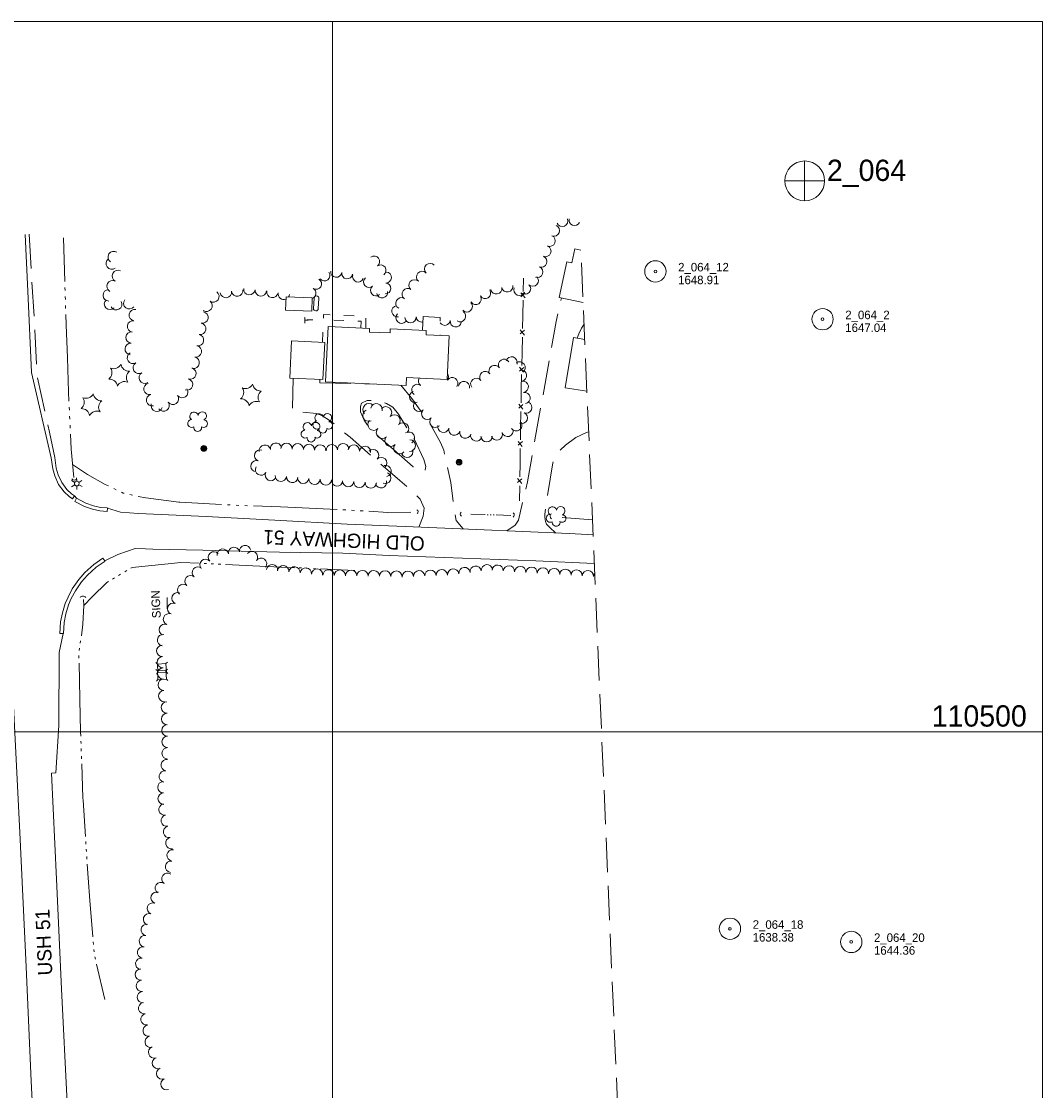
# Model space of a CAD drawing. Header units: feet. Extents: x 387481 to 389851, y 109500 to 111000.
# Tile 4 of 6: x 388281 to 389000, y 110248 to 111000. Entities that reach past the tile are written whole.
import ezdxf
from ezdxf.enums import TextEntityAlignment as Align

# ---------------------------------------------------------------- set-up
doc = ezdxf.new("R2010")
doc.units = ezdxf.units.FT
doc.header["$MEASUREMENT"] = 0
for name, pattern in [('DGN Style 3', [33.766726, 24.11909, -9.647636]), ('DGN Style 4', [38.614663, 19.295272, -9.647636, 0.024119, -9.647636]), ('DGN Style 5', [16.883363, 7.235727, -9.647636]), ('DGN Style 6', [45.874509, 0.024119, -9.647636, 16.883363, -9.647636, 0.024119, -9.647636])]:
    doc.linetypes.add(name, pattern=pattern)
for name, color, linetype, lineweight in [('E_BLD', 54, 'Continuous', 13), ('E_BLD_Name', 221, 'Continuous', 0), ('E_DWY', 73, 'DGN Style 3', 0), ('E_LAND_Vegetation', 21, 'Continuous', 0), ('E_MAP_GridLines', 251, 'Continuous', 0), ('E_MAP_Limits', 21, 'DGN Style 3', 0), ('E_MAP_PassPoints', 40, 'Continuous', 0), ('E_MISCPROP', 40, 'Continuous', 0), ('E_MISCPROP_HvyDash', 54, 'DGN Style 3', 13), ('E_MISCPROP_HvyLine', 54, 'Continuous', 13), ('E_MISCPROP_Railing', 40, 'Continuous', 0), ('E_PATH_Sidewalk', 73, 'DGN Style 5', 0), ('E_RDWY', 40, 'Continuous', 13), ('E_RDWY_Gravel', 40, 'DGN Style 3', 13), ('E_RDWY_Name', 221, 'Continuous', 0), ('E_UTL_AboveGroundPipe', 40, 'DGN Style 4', 0), ('E_WTR', 251, 'DGN Style 6', 0)]:
    doc.layers.add(name, color=color, linetype=linetype, lineweight=lineweight)
doc.styles.add('Style-IGR_FONT_0', font='IGR_FONT_0.shx')

# ---------------------------------------------------------------- blocks, each defined once
blk = doc.blocks.new('PP')
at = {"layer": 'E_MAP_PassPoints', "color": 40, "linetype": 'Continuous', "lineweight": 0}
for radius in [7.5, 0.96]:
    blk.add_circle((0, 0), radius, dxfattribs=at)
blk = doc.blocks.new('PHOTOC')
at = {"layer": 'E_MAP_Limits', "color": 73, "linetype": 'Continuous', "lineweight": 0}
for p, q in [((0.12, 14.06), (0.06, -13.8)), ((-13.79, 0.03), (14.12, 0.01))]:
    blk.add_line(p, q, dxfattribs=at)
blk.add_circle((0.17, 0.03), 14, dxfattribs=at)
blk = doc.blocks.new('TK5')
at = {"layer": 'E_BLD', "color": 241, "linetype": 'Continuous', "lineweight": 0}
for p, q in [((8.74, 1.85), (1.64, 1.85)), ((1.73, -1.64), (8.76, -1.65))]:
    blk.add_line(p, q, dxfattribs=at)
for centre, start, end in [((1.75, 0.11), 93.52436, 269.57168), ((8.74, 0.1), 270.7062, 89.95689)]:
    blk.add_arc(centre, 1.75, start, end, dxfattribs=at)
blk = doc.blocks.new('TA')
at = {"layer": 'E_BLD_Name', "style": 'Style-IGR_FONT_0'}
blk.add_text('T', height=6, rotation=359.99995, dxfattribs=at).set_placement((-1.95, 0.22), align=Align.MIDDLE_LEFT)
blk = doc.blocks.new('CULVRT')
at = {"layer": 'E_MISCPROP_Railing', "color": 40, "linetype": 'Continuous', "lineweight": 0}
blk.add_arc((10, 7.5), 12.5, 216.8787, 323.1182, dxfattribs=at)
blk = doc.blocks.new('CULVRT_1')
at = {"layer": 'E_MISCPROP_Railing', "color": 40, "linetype": 'Continuous', "lineweight": 0}
blk.add_arc((10, 7.5), 12.5, 216.88, 323.1196, dxfattribs=at)
blk = doc.blocks.new('LTP')
at = {"layer": 'E_MISCPROP', "color": 20, "linetype": 'Continuous', "lineweight": 0}
for p, q in [((-1.63, 0.07), (-4.24, 0.14)), ((-0.8, 1.43), (-2, 3.73)), ((0.9, 1.42), (2.27, 3.65)), ((-0.88, -1.42), (-2.24, -3.61)), ((0.76, -1.47), (2, -3.65)), ((1.64, -0.02), (4.16, -0.09))]:
    blk.add_line(p, q, dxfattribs=at)
blk.add_circle((0, 0), 1.64, dxfattribs=at)
blk = doc.blocks.new('POLE')
at = {"layer": 'E_MISCPROP', "color": 20, "linetype": 'Continuous', "lineweight": 0}
for centre, radius in [((-0.01, 0.02), 2.02), ((-0.01, 0.03), 1.52), ((0, -0.01), 1.01), ((0, 0), 0.502)]:
    blk.add_circle(centre, radius, dxfattribs=at)
blk = doc.blocks.new('CULVRT_3')
at = {"layer": 'E_MISCPROP_Railing', "color": 40, "linetype": 'Continuous', "lineweight": 0}
blk.add_arc((10, 7.5), 12.5, 216.8798, 323.1194, dxfattribs=at)
blk = doc.blocks.new('CULVRT_4')
at = {"layer": 'E_MISCPROP_Railing', "color": 40, "linetype": 'Continuous', "lineweight": 0}
blk.add_arc((10, 7.5), 12.5, 216.8794, 323.1189, dxfattribs=at)
blk = doc.blocks.new('CULVRT_5')
at = {"layer": 'E_MISCPROP_Railing', "color": 40, "linetype": 'Continuous', "lineweight": 0}
blk.add_arc((10, 7.5), 12.5, 216.8787, 323.1183, dxfattribs=at)
blk = doc.blocks.new('CULVRT_6')
at = {"layer": 'E_MISCPROP_Railing', "color": 40, "linetype": 'Continuous', "lineweight": 0}
blk.add_arc((10, 7.5), 12.5, 216.8784, 323.118, dxfattribs=at)
blk = doc.blocks.new('PED')
at = {"layer": 'E_UTL_AboveGroundPipe', "color": 101, "linetype": 'Continuous', "lineweight": 13}
for p, q in [((-3.12, 2.9), (-4.17, 3.96)), ((2.88, 2.9), (3.95, 3.96)), ((-4.18, -4.16), (-3.12, -3.1)), ((3.94, -4.16), (2.89, -3.1))]:
    blk.add_line(p, q, dxfattribs=at)
at = {"layer": 'E_UTL_AboveGroundPipe', "color": 101, "linetype": 'Continuous', "lineweight": 13, "flags": 128}
blk.add_lwpolyline([(-3.12, -3.1), (2.89, -3.1), (2.88, 2.9), (-3.12, 2.9)], close=True, dxfattribs=at)
blk = doc.blocks.new('SIGN')
at = {"layer": 'E_MISCPROP', "color": 20, "linetype": 'Continuous', "lineweight": 0, "style": 'Style-IGR_FONT_0'}
blk.add_text('SIGN', height=6, rotation=359.99995, dxfattribs=at).set_placement((-9.61, -0.01), align=Align.MIDDLE_LEFT)
blk = doc.blocks.new('TREE')
at = {"layer": 'E_LAND_Vegetation', "color": 93, "linetype": 'Continuous', "lineweight": 0}
for centre, radius, start, end in [((-4.47, 0.2), 2.78, 78.07151, 279.08255), ((-1.47, 4.28), 2.78, 1.3945, 209.16749), ((3.57, 2.42), 2.97, 278.4236, 139.65748), ((-2.01, -4.2), 2.61, 140.77965, 358.71226), ((3.46, -3.43), 2.97, 196.07442, 79.04769)]:
    blk.add_arc(centre, radius, start, end, dxfattribs=at)
blk = doc.blocks.new('PINEL')
at = {"layer": 'E_LAND_Vegetation', "color": 93, "linetype": 'Continuous', "lineweight": 0}
for centre, start, end in [((-8.14, 7.32), 275.21126, 0.97618), ((-10.4, -3.39), 335.21126, 60.97618), ((2.26, 10.71), 215.21126, 300.97618), ((10.41, 3.41), 155.21127, 240.97618), ((-2.25, -10.7), 35.21127, 120.97618), ((8.15, -7.3), 95.21128, 180.97619)]:
    blk.add_arc(centre, 5.72, start, end, dxfattribs=at)

msp = doc.modelspace()

# ---------------------------------------------------------------- linework, layer by layer
at = {"layer": 'E_DWY', "color": 51, "linetype": 'DGN Style 3', "lineweight": 0, "flags": 128}
for points in [[(388622.73, 110641.57), (388628.64, 110645.6), (388631.01, 110649.09), (388637.23, 110675.95), (388657.55, 110788.77), (388661.22, 110805.45)], [(388677.12, 110786.88), (388675.4, 110784.14), (388673.48, 110780.1), (388672.3, 110777.12)], [(388560.81, 110644.18), (388563.82, 110651.81), (388564.49, 110657.38), (388561.8, 110663.87), (388547.44, 110677), (388512.42, 110707.35), (388498.43, 110718.93), (388492.58, 110722.59), (388488.78, 110724.17), (388471.77, 110725.71), (388472.27, 110748.9)], [(388491.12, 110748), (388491.11, 110745.75), (388529.18, 110744.81)], [(388548.15, 110743.97), (388555.8, 110734.64), (388569.05, 110716.39), (388575.97, 110703.55), (388578.3, 110698.16), (388583.42, 110675.63), (388585.96, 110654.38), (388587.07, 110648.85), (388592.07, 110642.92)], [(388552.45, 110714.05), (388546.49, 110723.58), (388542.39, 110728.49), (388538.01, 110731.06), (388533.2, 110732.85), (388528.2, 110733.3), (388524.32, 110733.22), (388520.48, 110731.37), (388519.64, 110729.02), (388519.82, 110725.25), (388522.28, 110719.31), (388526.85, 110712.86), (388532.49, 110707.98), (388538.93, 110702.34)], [(388538.93, 110702.34), (388556.79, 110686.62), (388561.85, 110683.17), (388563.08, 110682.87), (388564.4, 110683.12), (388565.38, 110684.36), (388565.66, 110686.69), (388564.23, 110691.77), (388557.49, 110706.27), (388552.45, 110714.05)], [(388680.37, 110711.24), (388678.9, 110710.76), (388671.31, 110707.16), (388663.99, 110701.8), (388659.85, 110697.83), (388657.04, 110694.55), (388655.04, 110689.3), (388650.61, 110661.69), (388649.56, 110653.24), (388649.61, 110650.91), (388650, 110648.14), (388650.81, 110646.27), (388653.08, 110643.88), (388657.02, 110640)]]:
    msp.add_lwpolyline(points, dxfattribs=at)
at = {"layer": 'E_LAND_Vegetation', "color": 93, "linetype": 'Continuous', "lineweight": 0}
for centre, radius, start, end in [((388661.76, 110859.51), 3.92, 202.48008, 22.46476), ((388670.43, 110860.34), 3.92, 168.27402, 331.52304), ((388655.98, 110852.81), 3.92, 247.53613, 67.52081), ((388652.99, 110845.56), 3.92, 247.53613, 67.52081), ((388345.98, 110834.15), 4.05, 57.12927, 237.11394), ((388649.99, 110838.32), 3.92, 247.53613, 67.52081), ((388344.63, 110829.62), 4.05, 125.75912, 305.7438), ((388529.38, 110831.03), 3.85, 305.81227, 125.79694), ((388647.11, 110830.97), 3.92, 248.94554, 68.93022), ((388348.89, 110820.78), 4.05, 62.33322, 242.3179), ((388494.39, 110821.16), 3.85, 218.0468, 38.03147), ((388502.67, 110823.72), 3.85, 172.36417, 352.34885), ((388510.3, 110822.7), 3.85, 172.36417, 352.34885), ((388533.89, 110824.79), 3.85, 305.81227, 125.79694), ((388537.69, 110819.73), 3.85, 266.98643, 86.97111), ((388563.16, 110820.17), 4.02, 47.98291, 227.96759), ((388568.81, 110825.67), 4.02, 43.76467, 223.74934), ((388644.29, 110823.65), 3.92, 248.94554, 68.93022), ((388345.13, 110813.6), 4.05, 62.33322, 242.3179), ((388488.52, 110815.28), 3.85, 238.74766, 58.73234), ((388518.06, 110820.41), 3.85, 160.56311, 340.54779), ((388525.72, 110816.55), 3.85, 129.99357, 309.97825), ((388537.28, 110812.04), 3.85, 266.98643, 86.97111), ((388557.78, 110814.2), 4.02, 47.98291, 227.96759), ((388641.06, 110817.55), 3.92, 226.17981, 46.16449), ((388342.53, 110807.27), 4.05, 91.86479, 271.84946), ((388416.16, 110806.47), 4.05, 234.10484, 54.08952), ((388424.95, 110809.54), 4.05, 187.84203, 7.82671), ((388432.97, 110810.65), 4.05, 187.84203, 7.82671), ((388441.51, 110811.6), 4.05, 173.88925, 353.87392), ((388449.56, 110810.74), 4.05, 173.88925, 353.87392), ((388457.72, 110809.69), 4.05, 170.53342, 350.51809), ((388465.7, 110808.36), 4.05, 170.53342, 293.14646), ((388484.52, 110808.69), 3.85, 289.05348, 58.73234), ((388530.67, 110810.65), 3.85, 129.99357, 309.97825), ((388534.96, 110809.21), 3.85, 192.00967, 11.99435), ((388552.95, 110808.09), 4.02, 54.55855, 234.54323), ((388607.48, 110808.87), 3.92, 212.60999, 32.59467), ((388615.36, 110812.02), 3.92, 190.48426, 10.46893), ((388623.08, 110813.44), 3.92, 190.48426, 10.46893), ((388631.56, 110811.07), 3.92, 157.34216, 337.32684), ((388635.63, 110811.89), 3.92, 226.17981, 46.16449), ((388343.41, 110801.19), 4.05, 134.7282, 314.71288), ((388347.76, 110800.99), 4.05, 208.46242, 28.44709), ((388356.95, 110801.63), 4.05, 141.59291, 321.57759), ((388411.41, 110799.91), 4.05, 234.10484, 54.08952), ((388465.7, 110808.36), 4.05, 327.74468, 350.51809), ((388548.6, 110801.59), 4.02, 60.40627, 240.39094), ((388594.59, 110799.4), 3.92, 222.81742, 42.8021), ((388600.87, 110804.65), 3.92, 212.60999, 32.59467), ((388360.9, 110793.37), 4.05, 80.76395, 260.74863), ((388408.42, 110791.59), 4.05, 259.08621, 79.07089), ((388545.82, 110796.05), 4.02, 100.12821, 280.11289), ((388548.73, 110791.46), 4.02, 136.74646, 316.73114), ((388589.88, 110792.5), 3.92, 238.04909, 58.03377), ((388359.6, 110785.38), 4.05, 80.76395, 260.74863), ((388406.88, 110783.64), 4.05, 259.08621, 79.07089), ((388554.89, 110791.85), 4.02, 184.16901, 4.15369), ((388562.98, 110792.36), 4.02, 182.19146, 279.9581), ((388579.07, 110790.02), 3.92, 215.20044, 351.47938), ((388586.82, 110788.86), 3.92, 171.4947, 351.47938), ((388358.65, 110777.51), 4.05, 85.2758, 265.26047), ((388405.34, 110775.7), 4.05, 258.89235, 78.87703), ((388357.98, 110769.44), 4.05, 85.2758, 265.26047), ((388403.77, 110767.75), 4.05, 258.89235, 78.87703), ((388359.54, 110763.21), 4.05, 120.8006, 300.78528), ((388402.21, 110759.81), 4.05, 258.89235, 78.87703), ((388626.17, 110760.01), 3.99, 343.36112, 163.3458), ((388363.69, 110756.25), 4.05, 120.8006, 300.78528), ((388399.92, 110752.26), 4.05, 253.13374, 73.11842), ((388614.13, 110754.02), 3.99, 32.65881, 212.64348), ((388620.84, 110758.33), 3.99, 32.65881, 212.64348), ((388631.73, 110756.42), 3.99, 305.54052, 125.5252), ((388367.83, 110749.3), 4.05, 120.8006, 300.78528), ((388397.57, 110744.51), 4.05, 253.13374, 73.11842), ((388564.51, 110747), 3.99, 151.45222, 231.87512), ((388577.71, 110749.88), 3.99, 325.69548, 36.89715), ((388584.3, 110745.39), 3.99, 325.69548, 145.68016), ((388601.24, 110744.91), 3.99, 36.87674, 216.86142), ((388607.62, 110749.69), 3.99, 36.87674, 216.86142), ((388632.73, 110750.78), 3.99, 278.96459, 98.94927), ((388371.25, 110741.35), 4.05, 103.11621, 283.10089), ((388394.2, 110739.17), 4.05, 215.49206, 35.47674), ((388559.8, 110740.69), 3.99, 54.59561, 234.58029), ((388592.56, 110742.64), 3.99, 350.56099, 170.54566), ((388633.97, 110742.9), 3.99, 278.99768, 98.98235), ((388373.09, 110733.46), 4.05, 103.11621, 283.10089), ((388387.61, 110734.47), 4.05, 215.49206, 35.47674), ((388558.19, 110735.82), 3.99, 111.5037, 291.48838), ((388635.22, 110735.02), 3.99, 278.99768, 98.98235), ((388376.32, 110729.57), 4.05, 162.76491, 342.74958), ((388381.01, 110729.77), 4.05, 215.49206, 35.47674), ((388525.41, 110722.74), 4.13, 115.37952, 295.3642), ((388525.56, 110726.96), 4.13, 44.01449, 223.99917), ((388530.95, 110726.92), 4.13, 346.88989, 166.87456), ((388537.57, 110724.76), 4.13, 316.90825, 136.89292), ((388561.1, 110729.42), 3.99, 135.13122, 315.1159), ((388566.75, 110723.79), 3.99, 135.13122, 315.1159), ((388636.46, 110728.3), 3.99, 247.06729, 67.05197), ((388529.09, 110716.31), 4.13, 135.4588, 315.44348), ((388543.6, 110719.12), 4.13, 316.90825, 136.89292), ((388572.43, 110718.25), 3.99, 136.1788, 316.16348), ((388629.48, 110715.79), 3.99, 213.8778, 33.86248), ((388633.35, 110720.96), 3.99, 247.06729, 67.05197), ((388534.99, 110710.58), 4.13, 136.18159, 316.16627), ((388549.62, 110713.48), 4.13, 316.90825, 136.89292), ((388553.72, 110706.97), 4.13, 302.14449, 122.12917), ((388578.1, 110714.71), 3.99, 165.20651, 345.19119), ((388585.81, 110712.67), 3.99, 165.20651, 345.19119), ((388593.52, 110710.64), 3.99, 165.20651, 345.19119), ((388615.7, 110709.38), 3.99, 197.65126, 17.63593), ((388623.3, 110711.8), 3.99, 197.65126, 17.63593), ((388460.19, 110699.38), 3.97, 10.47994, 190.46461), ((388467.61, 110699.29), 3.97, 357.05927, 177.04395), ((388475.55, 110698.88), 3.97, 357.11653, 177.1012), ((388507.52, 110698.89), 3.97, 4.86045, 184.84512), ((388540.93, 110705.04), 4.13, 139.59876, 319.58344), ((388554.34, 110701.5), 4.13, 267.97146, 87.95613), ((388601.23, 110708.6), 3.99, 165.20651, 345.19119), ((388608.53, 110708.02), 3.99, 181.18346, 1.16813), ((388449.01, 110694.56), 3.97, 71.08387, 251.06855), ((388452.38, 110697.94), 3.97, 10.47994, 190.46461), ((388483.48, 110698.48), 3.97, 357.11653, 177.1012), ((388491.41, 110698.08), 3.97, 357.11653, 177.1012), ((388499.61, 110698.22), 3.97, 4.86045, 184.84512), ((388514.99, 110698.01), 3.97, 353.31566, 173.30034), ((388522.88, 110697.09), 3.97, 353.31566, 173.30034), ((388528.62, 110694.79), 3.97, 315.58601, 135.57068), ((388547.22, 110699.69), 4.13, 139.59876, 319.58344), ((388552.55, 110697.21), 4.13, 199.77295, 19.75763), ((388446.44, 110687.04), 3.97, 71.08387, 251.06855), ((388534.29, 110689.23), 3.97, 315.58601, 135.57068), ((388449.7, 110684.59), 3.97, 150.45552, 330.44019), ((388456.61, 110680.67), 3.97, 150.45552, 330.44019), ((388463.68, 110680.15), 3.97, 174.54314, 354.52781), ((388537.19, 110678.67), 3.97, 246.1289, 66.11358), ((388537.39, 110683.53), 3.97, 283.4457, 103.43038), ((388471.59, 110679.39), 3.97, 174.54314, 354.52781), ((388479.45, 110678.7), 3.97, 175.87753, 355.86221), ((388487.37, 110678.13), 3.97, 175.87753, 355.86221), ((388495.29, 110677.56), 3.97, 175.87753, 355.86221), ((388503.21, 110676.99), 3.97, 175.87753, 355.86221), ((388511.13, 110676.42), 3.97, 175.87753, 355.86221), ((388519.01, 110675.85), 3.97, 177.16073, 357.14541), ((388526.94, 110675.46), 3.97, 177.16073, 357.14541), ((388534.18, 110675.61), 3.97, 194.70075, 14.68543), ((388422.78, 110624.79), 3.98, 8.81622, 188.80089), ((388430.64, 110626.01), 3.98, 8.81622, 188.80089), ((388438.51, 110627.23), 3.98, 8.81622, 188.80089), ((388410.56, 110617.58), 3.98, 41.26168, 221.24636), ((388416.54, 110622.83), 3.98, 41.26168, 221.24636), ((388443.38, 110623.06), 3.98, 323.28067, 143.26534), ((388449.76, 110618.3), 3.98, 323.28067, 143.26534), ((388405.19, 110612.16), 3.98, 49.92677, 229.91145), ((388457.45, 110613.83), 3.98, 354.34526, 174.32994), ((388465.37, 110613.05), 3.98, 354.34526, 174.32994), ((388473.29, 110612.26), 3.98, 354.34526, 174.32994), ((388481.21, 110611.48), 3.98, 354.34526, 174.32994), ((388489.14, 110610.69), 3.98, 354.34526, 174.32994), ((388497.24, 110610.14), 3.98, 359.00381, 178.98849), ((388505.2, 110610), 3.98, 359.00381, 178.98849), ((388513.16, 110609.86), 3.98, 359.00381, 178.98849), ((388521.12, 110609.72), 3.98, 359.00381, 178.98849), ((388529.08, 110609.58), 3.98, 359.00381, 178.98849), ((388537.04, 110609.44), 3.98, 359.00381, 178.98849), ((388545, 110609.3), 3.98, 359.00381, 178.98849), ((388553.09, 110609.19), 3.98, 2.64092, 182.62559), ((388561.04, 110609.55), 3.98, 2.64092, 182.62559), ((388568.99, 110609.92), 3.98, 2.64092, 182.62559), ((388576.95, 110610.28), 3.98, 2.64092, 182.62559), ((388585.05, 110610.79), 3.98, 7.15134, 187.13602), ((388592.95, 110611.78), 3.98, 7.15134, 187.13602), ((388600.85, 110612.77), 3.98, 7.15134, 187.13602), ((388608.75, 110613.76), 3.98, 7.15134, 187.13602), ((388616.3, 110613.48), 3.98, 356.55263, 176.53731), ((388624.25, 110613), 3.98, 356.55263, 176.53731), ((388632.19, 110612.52), 3.98, 356.55263, 176.53731), ((388640.14, 110612.04), 3.98, 356.55263, 176.53731), ((388648.09, 110611.56), 3.98, 356.55263, 176.53731), ((388656.03, 110611.08), 3.98, 356.55263, 176.53731), ((388663.98, 110610.6), 3.98, 356.55263, 176.53731), ((388671.93, 110610.12), 3.98, 356.55263, 176.53731), ((388679.87, 110609.64), 3.98, 356.55263, 176.53731), ((388400.07, 110606.07), 3.98, 49.92677, 229.91145), ((388687.82, 110609.16), 3.98, 142.79941, 176.53731), ((388390.8, 110594.07), 3.98, 68.16563, 248.15031), ((388394.94, 110599.98), 3.98, 49.92677, 229.91145), ((388387.84, 110586.68), 3.98, 68.16563, 248.15031), ((388384.87, 110579.29), 3.98, 68.16563, 248.15031), ((388381.91, 110571.91), 3.98, 68.16563, 248.15031), ((388380.68, 110564.57), 3.98, 81.81109, 261.79576), ((388380.18, 110557.04), 3.98, 92.47911, 272.46378), ((388380.53, 110549.09), 3.98, 92.47911, 272.46378), ((388380.87, 110541.14), 3.98, 92.47911, 272.46378), ((388381.21, 110533.18), 3.98, 92.47911, 272.46378), ((388381.56, 110525.23), 3.98, 92.47911, 272.46378), ((388383.47, 110517.14), 4.02, 90.72248, 270.70716), ((388383.57, 110509.1), 4.02, 90.72248, 270.70716), ((388383.78, 110501.09), 4.02, 91.71661, 271.70129), ((388383.94, 110492.98), 4.02, 89.90821, 269.89289), ((388383.93, 110484.93), 4.02, 89.90821, 269.89289), ((388383.31, 110476.59), 4.02, 80.62777, 260.61245), ((388382, 110468.65), 4.02, 80.62777, 260.61245), ((388380.99, 110461.07), 4.02, 91.18234, 271.16702), ((388381.15, 110453.03), 4.02, 91.18234, 271.16702), ((388381.74, 110445.41), 4.02, 101.60781, 281.59249), ((388383.36, 110437.53), 4.02, 101.60781, 281.59249), ((388384.98, 110429.64), 4.02, 101.60781, 281.59249), ((388386.6, 110421.76), 4.02, 101.60781, 281.59249), ((388387.47, 110413.14), 4.02, 82.3152, 262.29987), ((388386.39, 110405.17), 4.02, 82.3152, 262.29987), ((388379.19, 110390.12), 4.02, 54.90097, 234.88565), ((388383.81, 110396.71), 4.02, 54.90097, 234.88565), ((388376.21, 110383.33), 4.02, 70.59484, 250.57952), ((388373.54, 110375.74), 4.02, 70.59484, 250.57952), ((388370.86, 110368.15), 4.02, 70.59484, 250.57952), ((388369.25, 110360.68), 4.02, 80.84165, 260.82633), ((388367.97, 110352.73), 4.02, 80.84165, 260.82633), ((388366.68, 110344.79), 4.02, 80.84165, 260.82633), ((388365.4, 110336.84), 4.02, 80.84165, 260.82633), ((388365.21, 110329.37), 4.02, 94.77345, 274.75813), ((388365.87, 110321.35), 4.02, 94.77345, 274.75813), ((388366.54, 110313.33), 4.02, 94.77345, 274.75813), ((388367.41, 110305.6), 4.02, 101.7709, 281.75558), ((388369.06, 110297.72), 4.02, 101.7709, 281.75558), ((388370.59, 110289.75), 4.02, 100.1092, 280.09388), ((388372, 110281.83), 4.02, 100.1092, 280.09388), ((388374.41, 110274.54), 4.02, 109.74521, 289.72989), ((388377.13, 110266.96), 4.02, 109.74521, 289.72989), ((388380.11, 110259.58), 4.02, 112.16257, 292.14724), ((388383.14, 110252.13), 4.02, 112.16257, 292.14724)]:
    msp.add_arc(centre, radius, start, end, dxfattribs=at)
at = {"layer": 'E_MAP_GridLines', "color": 161, "linetype": 'Continuous', "lineweight": 0}
for p, q in [((387500, 111000), (389000, 111000)), ((388500, 109500), (388500, 111000)), ((389000, 109500), (389000, 111000)), ((387500, 110500), (389000, 110500))]:
    msp.add_line(p, q, dxfattribs=at)
at = {"layer": 'E_MAP_Limits', "color": 73, "linetype": 'DGN Style 3', "lineweight": 0, "flags": 128}
msp.add_lwpolyline([(388675.26, 110830.18), (388714.93, 109906.14)], dxfattribs=at)
at = {"layer": 'E_MISCPROP', "color": 20, "linetype": 'Continuous', "lineweight": 0}
msp.add_line((388383.63, 110586.6), (388383.69, 110594.7), dxfattribs=at)
at = {"layer": 'E_MISCPROP_HvyDash', "color": 241, "linetype": 'DGN Style 3', "lineweight": 13, "flags": 128}
msp.add_lwpolyline([(388563.46, 110782.68), (388563.46, 110782.79), (388563.82, 110792.23), (388575.82, 110791.69), (388575.95, 110780.05), (388575.9, 110779.07)], dxfattribs=at)
at = {"layer": 'E_MISCPROP_HvyLine', "color": 241, "linetype": 'Continuous', "lineweight": 13, "flags": 128}
for points in [[(388676.47, 110802.18), (388659.57, 110805.81), (388664.95, 110830.87), (388668.46, 110830.11), (388670.57, 110839.92), (388674.83, 110839.01)], [(388679.15, 110739.68), (388663.87, 110742.21), (388669.72, 110777.54), (388677.58, 110776.24)]]:
    msp.add_lwpolyline(points, dxfattribs=at)
for points in [[(388485.42, 110796.01), (388466.98, 110796.74), (388467.36, 110806.27), (388485.79, 110805.53)], [(388580.71, 110748.03), (388582.08, 110778.79), (388565.88, 110779.51), (388566.02, 110782.57), (388540.72, 110783.69), (388540.58, 110780.73), (388526, 110781.38), (388526.11, 110783.99), (388496.89, 110785.29), (388495.16, 110746.32), (388551.93, 110743.8), (388552.17, 110749.3)], [(388493.28, 110747.9), (388494.52, 110774.11), (388471.21, 110775.22), (388469.97, 110749)]]:
    msp.add_lwpolyline(points, close=True, dxfattribs=at)
at = {"layer": 'E_MISCPROP_Railing', "color": 40, "linetype": 'Continuous', "lineweight": 0}
for p, q in [((388632.71, 110808.97), (388635.68, 110805.43)), ((388635.75, 110808.75), (388632.72, 110806.19)), ((388632.18, 110782.85), (388635.15, 110779.3)), ((388635.22, 110782.63), (388632.19, 110780.07)), ((388631.65, 110756.73), (388634.61, 110753.19)), ((388634.68, 110756.51), (388631.66, 110753.95)), ((388631.12, 110730.61), (388634.08, 110727.06)), ((388634.15, 110730.39), (388631.12, 110727.83)), ((388630.68, 110704.48), (388633.66, 110700.95)), ((388633.72, 110704.27), (388630.7, 110701.7)), ((388630.28, 110678.36), (388633.26, 110674.83)), ((388633.31, 110678.15), (388630.3, 110675.58))]:
    msp.add_line(p, q, dxfattribs=at)
at = {"layer": 'E_MISCPROP_Railing', "color": 40, "linetype": 'Continuous', "lineweight": 0, "flags": 128}
for points in [[(388634.56, 110819.36), (388634.37, 110810.03)], [(388634.24, 110803.86), (388634.02, 110793.24)], [(388634.02, 110793.24), (388633.83, 110783.91)], [(388633.71, 110777.74), (388633.49, 110767.12)], [(388633.49, 110767.12), (388633.3, 110757.79)], [(388633.18, 110751.62), (388632.96, 110741)], [(388632.96, 110741), (388632.77, 110731.67)], [(388632.64, 110725.5), (388632.62, 110724.35), (388632.47, 110714.88)], [(388632.47, 110714.88), (388632.33, 110705.54)], [(388632.23, 110699.37), (388632.07, 110688.76)], [(388632.07, 110688.76), (388631.93, 110679.42)], [(388631.83, 110673.25), (388631.67, 110662.63)]]:
    msp.add_lwpolyline(points, dxfattribs=at)
at = {"layer": 'E_PATH_Sidewalk', "color": 51, "linetype": 'DGN Style 5', "lineweight": 0, "flags": 128}
for points in [[(388493.01, 110774.18), (388493.68, 110793.62), (388523.44, 110792.56), (388523.51, 110784.1)], [(388520.03, 110784.26), (388520.18, 110789.06), (388499.09, 110789.74), (388498.95, 110785.19)]]:
    msp.add_lwpolyline(points, dxfattribs=at)
at = {"layer": 'E_RDWY', "color": 21, "linetype": 'Continuous', "lineweight": 13, "flags": 128}
for points in [[(388283.55, 110849.95), (388285.43, 110810.2), (388288.16, 110752.84), (388302, 110692.85)], [(388302, 110692.85), (388303.11, 110685.19), (388304.47, 110680.1), (388307.22, 110674.11), (388311.04, 110668.98), (388314.57, 110665.6), (388316.88, 110664.02), (388318.28, 110666.09)], [(388304.47, 110693.21), (388305.57, 110685.69), (388306.83, 110680.95), (388309.38, 110675.4), (388312.92, 110670.64), (388316.15, 110667.54), (388318.28, 110666.09)], [(388319.87, 110664.4), (388318.28, 110666.09)], [(388319.87, 110664.4), (388318.69, 110662.2), (388325.44, 110658.57), (388331.08, 110656.69), (388336.21, 110655.56), (388341.37, 110655.09)], [(388319.87, 110664.4), (388326.44, 110660.88), (388331.74, 110659.1), (388336.59, 110658.03), (388341.59, 110657.58)], [(388341.37, 110655.09), (388341.58, 110657.48), (388350.75, 110654.56), (388363.36, 110653.71), (388411.17, 110651.58), (388459.44, 110649.02), (388510.25, 110646.29), (388551.17, 110644.57), (388601.31, 110642.55), (388666.67, 110639.56), (388683.48, 110638.75)], [(388338.44, 110622.32), (388339.8, 110620.35), (388348.95, 110624.78), (388355.67, 110627.31), (388361.18, 110628.97), (388368.45, 110628.85), (388373.45, 110628.62), (388408.8, 110627.95), (388462.81, 110626.4), (388507.21, 110625.7), (388539.97, 110624.21), (388591.66, 110622.32), (388643.18, 110620.44), (388684.35, 110618.56)], [(388338.44, 110622.32), (388332.01, 110617.88), (388325.69, 110612.11), (388321.32, 110607.15), (388316.84, 110600.66), (388313.84, 110594.88), (388311.9, 110590.31), (388309.85, 110583.76), (388308.58, 110577.39), (388308.07, 110569.34)], [(388339.86, 110620.26), (388333.57, 110615.92), (388327.47, 110610.36), (388323.3, 110605.61), (388318.99, 110599.37), (388316.1, 110593.81), (388314.25, 110589.45), (388312.27, 110583.14), (388311.07, 110577.07), (388310.56, 110569.18)], [(388308.07, 110569.34), (388310.46, 110569.19), (388307.64, 110555.91), (388307.3, 110504.53), (388305.21, 110471.2), (388302.27, 110471.03), (388305.75, 110396.43), (388309.27, 110319.22), (388313.19, 110238.91), (388316.8, 110160.04), (388320.43, 110086), (388323.77, 110017.39), (388327.27, 109947.06)], [(388275.04, 110527.51), (388279.83, 110429.3), (388284.37, 110334.75), (388287.97, 110254.22), (388292.29, 110167.82), (388295.72, 110095.32), (388298.24, 110040.06)]]:
    msp.add_lwpolyline(points, dxfattribs=at)
at = {"layer": 'E_RDWY_Gravel', "color": 21, "linetype": 'DGN Style 3', "lineweight": 13, "flags": 128}
msp.add_lwpolyline([(388286.39, 110850.25), (388290.23, 110786.91), (388291.86, 110750.99), (388300.72, 110710.95), (388304.47, 110693.21)], dxfattribs=at)
at = {"layer": 'E_WTR', "color": 161, "linetype": 'Continuous', "lineweight": 0, "flags": 128}
for points in [[(388310.53, 110847.58), (388311.53, 110817.03)], [(388311.67, 110812.81), (388311.74, 110810.71)], [(388311.87, 110806.49), (388311.94, 110804.39)], [(388312.08, 110800.17), (388312.15, 110798.06)], [(388312.29, 110793.85), (388312.53, 110786.52), (388313.36, 110763.3)], [(388313.36, 110763.3), (388314.22, 110739.29), (388314.5, 110732.75)], [(388314.69, 110728.54), (388314.78, 110726.43)], [(388314.96, 110722.22), (388315.06, 110720.11)], [(388315.24, 110715.9), (388315.33, 110713.79)], [(388315.52, 110709.58), (388315.99, 110698.88), (388318, 110679.12)], [(388317.07, 110688.26), (388327.45, 110681.03), (388340.07, 110674.19), (388342.3, 110673.11)], [(388345.97, 110671.34), (388347.8, 110670.46)], [(388351.46, 110668.68), (388352.62, 110668.12), (388353.35, 110667.96)], [(388357.33, 110667.09), (388359.32, 110666.65)], [(388363.29, 110665.77), (388368.5, 110664.62), (388391.92, 110661.77), (388392.51, 110661.74)], [(388392.51, 110661.74), (388421.98, 110660.04)], [(388426.04, 110659.81), (388428.08, 110659.69)], [(388432.14, 110659.52), (388434.18, 110659.44)], [(388438.25, 110659.28), (388440.28, 110659.2)], [(388444.35, 110659.04), (388463.5, 110658.3), (388473.84, 110657.86)], [(388473.84, 110657.86), (388503.33, 110656.6)], [(388507.39, 110656.37), (388509.42, 110656.25)], [(388513.49, 110656.01), (388515.52, 110655.89)], [(388519.58, 110655.66), (388521.62, 110655.54)], [(388525.68, 110655.3), (388539.03, 110654.52), (388555.17, 110654.63)], [(388597.36, 110653.22), (388607.58, 110652.91)], [(388608.99, 110652.87), (388609.7, 110652.85)], [(388611.11, 110652.8), (388611.81, 110652.78)], [(388613.22, 110652.74), (388613.93, 110652.72)], [(388615.34, 110652.67), (388625.56, 110652.36)], [(388661.76, 110650.82), (388683.03, 110649.24)], [(388355.17, 110613.52), (388353.74, 110612.66)], [(388382.06, 110618.11), (388358.92, 110615.77), (388358.04, 110615.25)], [(388406.26, 110618.66), (388393.35, 110619.25), (388382.06, 110618.11)], [(388411.28, 110618.43), (388409.61, 110618.5)], [(388416.3, 110618.2), (388414.62, 110618.27)], [(388421.31, 110617.96), (388419.64, 110618.04)], [(388448.91, 110616.69), (388424.66, 110617.81)], [(388473.16, 110615.58), (388448.91, 110616.69)], [(388478.18, 110615.35), (388476.5, 110615.42)], [(388483.19, 110615.11), (388481.76, 110615.18), (388481.52, 110615.19)], [(388488.21, 110614.86), (388486.54, 110614.95)], [(388515.8, 110613.49), (388491.55, 110614.7)], [(388342.26, 110605.77), (388341.22, 110605.15), (388330.83, 110595.06), (388324.85, 110589)], [(388346.56, 110608.35), (388345.13, 110607.49)], [(388350.87, 110610.94), (388349.43, 110610.08)], [(388324.65, 110593.21), (388324.85, 110589), (388324.34, 110575.79), (388323.21, 110567.69)], [(388322.71, 110564.19), (388322.47, 110562.44)], [(388321.48, 110553.66), (388321.52, 110551.9)], [(388321.97, 110558.93), (388321.73, 110557.18)], [(388321.62, 110548.36), (388321.93, 110536.4), (388322.22, 110522.71)], [(388322.22, 110522.71), (388322.68, 110500.08), (388322.79, 110497.06)], [(388322.91, 110493.52), (388322.98, 110491.75)], [(388323.1, 110488.22), (388323.17, 110486.45)], [(388323.29, 110482.91), (388323.36, 110481.14)], [(388323.49, 110477.6), (388324.36, 110453.29), (388324.44, 110451.97)], [(388324.44, 110451.97), (388326.09, 110426.36)], [(388326.31, 110422.83), (388326.42, 110421.07)], [(388326.65, 110417.53), (388326.76, 110415.77)], [(388326.99, 110412.24), (388327.1, 110410.47)], [(388327.33, 110406.94), (388327.95, 110397.33), (388329.24, 110381.36)], [(388329.24, 110381.36), (388331.3, 110355.78)], [(388331.58, 110352.26), (388331.73, 110350.49)], [(388332.01, 110346.97), (388332.15, 110345.2)], [(388332.77, 110341.73), (388333.17, 110340.01)], [(388333.98, 110336.56), (388339.85, 110311.59)]]:
    msp.add_lwpolyline(points, dxfattribs=at)

# ---------------------------------------------------------------- block references
at = {"layer": 'E_BLD', "color": 241, "linetype": 'Continuous', "lineweight": 0, "xscale": 0.9999988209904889, "yscale": 0.9999988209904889, "zscale": 0.9999988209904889, "rotation": 86.35779324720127}
msp.add_blockref('TK5', (388488.3, 110796.28), dxfattribs=at)
at = {"layer": 'E_BLD_Name', "xscale": 0.9999978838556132, "yscale": 0.9999978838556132, "zscale": 0.9999978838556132, "rotation": 92.67809927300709}
msp.add_blockref('TA', (388483.45, 110789.41), dxfattribs=at)
at = {"layer": 'E_LAND_Vegetation', "color": 93, "linetype": 'Continuous', "lineweight": 0, "xscale": 0.9999978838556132, "yscale": 0.9999978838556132, "zscale": 0.9999978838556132, "rotation": 92.67809927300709}
for name, p in [('PINEL', (388349.86, 110751.08)), ('PINEL', (388442.57, 110737.12)), ('PINEL', (388330.31, 110730.27)), ('TREE', (388405.11, 110718.71)), ('TREE', (388484.93, 110711.25)), ('TREE', (388493.23, 110717.52)), ('TREE', (388657.46, 110651.98))]:
    msp.add_blockref(name, p, dxfattribs=at)
at = {"layer": 'E_MAP_Limits', "color": 73, "linetype": 'Continuous', "lineweight": 0}
msp.add_blockref('PHOTOC', (388832.31, 110887.74), dxfattribs=at)
at = {"layer": 'E_MAP_PassPoints', "color": 40, "linetype": 'Continuous', "lineweight": 0}
for p in [(388727.39, 110824.05), (388845.06, 110790.44), (388779.87, 110361.45), (388865.27, 110352.24)]:
    msp.add_blockref('PP', p, dxfattribs=at)
at = {"layer": 'E_MISCPROP', "color": 20, "linetype": 'Continuous', "lineweight": 0, "xscale": 0.9999978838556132, "yscale": 0.9999978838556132, "zscale": 0.9999978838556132, "rotation": 92.67809927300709}
for name, p in [('POLE', (388409.45, 110699.52)), ('POLE', (388589.17, 110689.78)), ('LTP', (388319.97, 110674.72)), ('SIGN', (388375.69, 110589.6))]:
    msp.add_blockref(name, p, dxfattribs=at)
at = {"layer": 'E_MISCPROP_Railing', "color": 40, "linetype": 'Continuous', "lineweight": 0}
for name, p, xscale, yscale, zscale, rotation in [('CULVRT', (388316.57, 110678.14), 0.1720597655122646, 0.1720597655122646, 0.1720597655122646, 359.3347555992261), ('CULVRT_6', (388559.73, 110653.62), 0.1335637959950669, 0.1335637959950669, 0.1335637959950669, 95.93142370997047), ('CULVRT_5', (388590.61, 110654.69), 0.1415530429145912, 0.1415530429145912, 0.1415530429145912, 273.4230189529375), ('CULVRT_4', (388627.13, 110651.06), 0.1586549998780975, 0.1586549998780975, 0.1586549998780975, 86.15113584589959), ('CULVRT_3', (388654.21, 110653.5), 0.1830342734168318, 0.1830342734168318, 0.1830342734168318, 271.1735114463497), ('CULVRT_1', (388326.27, 110594.68), 0.1996900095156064, 0.1996900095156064, 0.1996900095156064, 181.1758456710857)]:
    msp.add_blockref(name, p, dxfattribs=dict(at, xscale=xscale, yscale=yscale, zscale=zscale, rotation=rotation))
at = {"layer": 'E_UTL_AboveGroundPipe', "color": 101, "linetype": 'Continuous', "lineweight": 13, "xscale": 0.9999978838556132, "yscale": 0.9999978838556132, "zscale": 0.9999978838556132, "rotation": 92.67809927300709}
for p in [(388379.82, 110545.02), (388379.81, 110540.14)]:
    msp.add_blockref('PED', p, dxfattribs=at)

# ---------------------------------------------------------------- texts
at = {"layer": 'E_MAP_GridLines', "color": 161, "linetype": 'Continuous', "lineweight": 0, "style": 'Style-IGR_FONT_0'}
msp.add_text('  110500  ', height=15, dxfattribs=at).set_placement((389000, 110503.75), align=Align.RIGHT)
at = {"layer": 'E_MAP_Limits', "color": 73, "linetype": 'Continuous', "lineweight": 0, "style": 'Style-IGR_FONT_0'}
msp.add_text('2_064', height=15, dxfattribs=at).set_placement((388848.14, 110887.7))
at = {"layer": 'E_MAP_PassPoints', "color": 40, "linetype": 'Continuous', "lineweight": 0, "style": 'Style-IGR_FONT_0'}
for s, p in [('2_064_12', (388743.39, 110824.05)), ('1648.91', (388743.39, 110815.05)), ('2_064_2', (388861.06, 110790.44)), ('1647.04', (388861.06, 110781.44)), ('2_064_18', (388795.87, 110361.45)), ('1638.38', (388795.87, 110352.45)), ('2_064_20', (388881.27, 110352.24)), ('1644.36', (388881.27, 110343.24))]:
    msp.add_text(s, height=6, dxfattribs=at).set_placement(p)
at = {"layer": 'E_RDWY_Name', "style": 'Style-IGR_FONT_0'}
for s, rotation, width, p in [('OLD HIGHWAY 51', 177.60159, 0.999758, (388565.11, 110637.4)), ('USH 51', 92.61337, 0.999986, (388302.82, 110328.87))]:
    msp.add_text(s, height=10, rotation=rotation, dxfattribs=dict(at, width=width)).set_placement(p)

doc.saveas('drawing.dxf')
